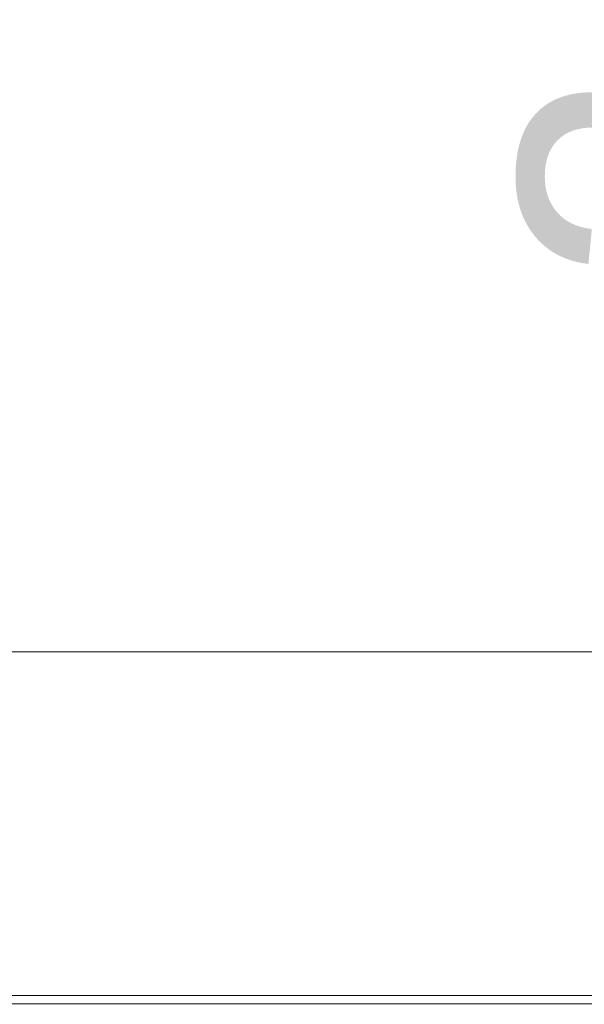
# Model space of a CAD drawing. Header units: millimetres. Extents: x 0 to 650, y -1 to 707.
# Tile 79 of 131: x 446.24 to 452.32, y 336.18 to 346.78. Entities that reach past the tile are written whole.
import ezdxf
from ezdxf.xclip import XClip

# ---------------------------------------------------------------- set-up
doc = ezdxf.new("R2010")
doc.units = ezdxf.units.MM
doc.header["$MEASUREMENT"] = 0
doc.header["$XCLIPFRAME"] = 0
doc.linetypes.add('Wipeout_Contour', pattern=[1000, 0, -1000])
for name, color, linetype in [('Cobertura.ARQ', 7, 'Continuous'), ('Cotas - Geral.2D', 7, 'Continuous'), ('Desenho 2D - Geral.2D', 7, 'Continuous'), ('Parede.ARQ', 7, 'Continuous')]:
    doc.layers.add(name, color=color, linetype=linetype)
doc.styles.add('GENERATED_STYLE_1', font='txt')

# ---------------------------------------------------------------- blocks, each defined once
blk = doc.blocks.new('Desenho_2_2', base_point=(960.574, 336.178))
at = {"layer": 'Cotas - Geral.2D', "color": 7, "linetype": 'Continuous', "lineweight": 0, "insert": (455.185, 343.924), "char_height": 3, "width": 7.98174, "attachment_point": 7, "rotation": 90, "style": 'GENERATED_STYLE_1'}
blk.add_mtext('\\A1;{\\pql;\\fArial|b0|i0|c0|p38;2,27}', dxfattribs=at)
at = {"color": 254, "linetype": 'Wipeout_Contour', "lineweight": 0, "ltscale": 13366.61593}
blk.add_wipeout([(440.648, 336.187), (458.116, 336.187), (458.116, 339.978), (441.448, 339.978), (441.448, 337.877), (441.445, 337.842), (441.436, 337.809), (441.421, 337.777), (441.401, 337.749), (441.376, 337.724), (441.348, 337.704), (441.316, 337.689), (441.298, 337.684), (441.298, 337.589), (441.292, 337.53), (441.277, 337.471), (441.251, 337.416), (441.216, 337.366), (441.173, 337.323), (441.123, 337.288), (441.067, 337.262), (441.008, 337.246), (440.95, 337.241), (440.648, 337.241)], dxfattribs=at).dxf.layer = 'Parede.ARQ'
at = {"layer": 'Desenho 2D - Geral.2D', "color": 7, "linetype": 'Continuous', "lineweight": 0}
blk.add_line((351.923, 336.278), (633.514, 336.278), dxfattribs=at)
at = {"layer": 'Parede.ARQ', "color": 8, "linetype": 'Continuous', "lineweight": 0}
blk.add_line((441.448, 339.978), (458.116, 339.978), dxfattribs=at)
at = {"color": 254, "linetype": 'Wipeout_Contour', "lineweight": 0, "ltscale": 2371.362216}
blk.add_wipeout([(353.249, 336.028), (611.959, 336.028), (611.959, 336.187), (353.249, 336.187)], dxfattribs=at).dxf.layer = 'Cobertura.ARQ'
at = {"layer": 'Cobertura.ARQ', "color": 7, "linetype": 'Continuous', "lineweight": 0}
blk.add_line((353.249, 336.187), (611.959, 336.187), dxfattribs=at)

msp = doc.modelspace()

# ---------------------------------------------------------------- block references
at = {"color": 7, "linetype": 'Continuous', "lineweight": 0}
ref = msp.add_blockref('Desenho_2_2', (960.574, 336.178), dxfattribs=at)
XClip(ref).set_block_clipping_path([(351.923237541, 325.8360772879), (633.5139366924, 392.5007536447)])

doc.saveas('drawing.dxf')
